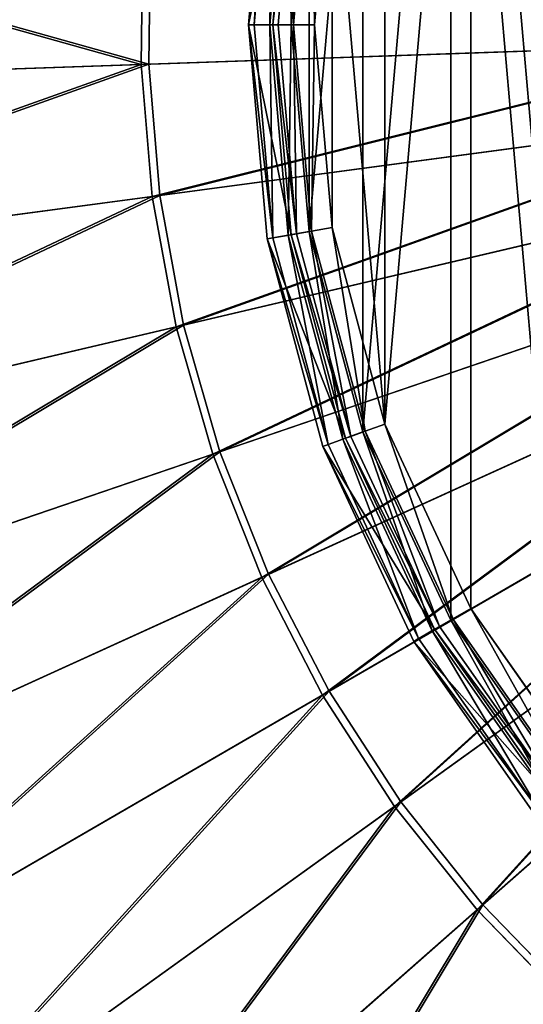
# Model space of a CAD drawing. Extents: x 0 to 1840, y 0 to 334.
# Tile 12 of 109: x 130 to 143, y 142 to 167. Entities that reach past the tile are written whole.
import ezdxf

# ---------------------------------------------------------------- set-up
doc = ezdxf.new("R2010")
doc.units = 0
doc.layers.get('0').update_dxf_attribs({"color": 13, "linetype": 'CONTINUOUS'})

# ---------------------------------------------------------------- blocks, each defined once
blk = doc.blocks.new('GROUP_4')
for p, q in [((132.891, 166.205, 161.83), (132.94, 169.593, 161.83)), ((133.134, 169.581, 160.847), (133.086, 166.212, 160.847)), ((132.891, 166.205, 161.83), (148.917, 166.76, 164.205)), ((133.086, 166.212, 160.847), (149.015, 166.763, 163.209)), ((117.174, 165.661, 157.895), (132.891, 166.205, 161.83)), ((117.464, 165.671, 156.937), (133.086, 166.212, 160.847)), ((133.174, 162.828, 161.83), (132.891, 166.205, 161.83)), ((133.086, 166.212, 160.847), (133.367, 162.854, 160.847)), ((149.069, 164.951, 164.205), (133.174, 162.828, 161.83)), ((133.367, 162.854, 160.847), (149.166, 164.964, 163.209)), ((149.397, 163.166, 164.205), (133.787, 159.495, 161.83)), ((133.977, 159.54, 160.847), (149.493, 163.189, 163.209)), ((133.174, 162.828, 161.83), (117.586, 160.746, 157.895)), ((117.874, 160.784, 156.937), (133.367, 162.854, 160.847)), ((133.787, 159.495, 161.83), (133.174, 162.828, 161.83)), ((133.367, 162.854, 160.847), (133.977, 159.54, 160.847)), ((134.723, 156.239, 161.83), (149.899, 161.422, 164.205)), ((134.908, 156.302, 160.847), (149.992, 161.454, 163.209)), ((150.569, 159.736, 164.205), (135.975, 153.09, 161.83)), ((136.152, 153.171, 160.847), (150.658, 159.776, 163.209)), ((133.787, 159.495, 161.83), (118.478, 155.896, 157.895)), ((118.761, 155.962, 156.937), (133.977, 159.54, 160.847)), ((134.723, 156.239, 161.83), (133.787, 159.495, 161.83)), ((133.977, 159.54, 160.847), (134.908, 156.302, 160.847)), ((137.529, 150.078, 161.83), (151.401, 158.123, 164.205)), ((137.697, 150.176, 160.847), (151.486, 158.172, 163.209)), ((139.529, 147.348, 160.847), (152.467, 156.657, 163.209)), ((152.388, 156.599, 164.205), (139.37, 147.234, 161.83)), ((119.842, 151.156, 157.895), (134.723, 156.239, 161.83)), ((120.116, 151.25, 156.937), (134.908, 156.302, 160.847)), ((135.975, 153.09, 161.83), (134.723, 156.239, 161.83)), ((134.908, 156.302, 160.847), (136.152, 153.171, 160.847)), ((141.482, 144.584, 161.83), (153.519, 155.18, 164.205)), ((141.628, 144.713, 160.847), (153.592, 155.245, 163.209)), ((135.975, 153.09, 161.83), (121.663, 146.573, 157.895)), ((121.927, 146.693, 156.937), (136.152, 153.171, 160.847)), ((137.529, 150.078, 161.83), (135.975, 153.09, 161.83)), ((136.152, 153.171, 160.847), (137.697, 150.176, 160.847)), ((123.924, 142.19, 157.895), (137.529, 150.078, 161.83)), ((124.176, 142.335, 156.937), (137.697, 150.176, 160.847)), ((139.37, 147.234, 161.83), (137.529, 150.078, 161.83)), ((137.697, 150.176, 160.847), (139.529, 147.348, 160.847)), ((126.84, 138.219, 156.937), (139.529, 147.348, 160.847)), ((139.529, 147.348, 160.847), (141.628, 144.713, 160.847)), ((139.37, 147.234, 161.83), (126.605, 138.05, 157.895)), ((141.482, 144.584, 161.83), (139.37, 147.234, 161.83)), ((129.678, 134.193, 157.895), (141.482, 144.584, 161.83)), ((129.896, 134.384, 156.937), (141.628, 144.713, 160.847)), ((143.843, 142.153, 161.83), (141.482, 144.584, 161.83)), ((141.628, 144.713, 160.847), (143.976, 142.296, 160.847))]:
    blk.add_line(p, q)
mesh = blk.add_polyface()
corners = [(132.891, 166.205, 161.83), (117.245, 170.592, 157.895), (117.174, 165.661, 157.895), (132.94, 169.593, 161.83)]
mesh.append_faces([[corners[k] for k in face] for face in [(0, 1, 2), (1, 0, 3)]], dxfattribs={"vtx0": -1})
mesh = blk.add_polyface()
corners = [(117.535, 170.574, 156.937), (133.086, 166.212, 160.847), (117.464, 165.671, 156.937), (133.134, 169.581, 160.847)]
mesh.append_faces([[corners[k] for k in face] for face in [(0, 1, 2), (1, 0, 3)]], dxfattribs={"vtx0": -1})
mesh = blk.add_polyface()
corners = [(148.917, 166.76, 164.205), (132.94, 169.593, 161.83), (132.891, 166.205, 161.83), (148.944, 168.574, 164.205)]
mesh.append_faces([[corners[k] for k in face] for face in [(0, 1, 2), (1, 0, 3)]], dxfattribs={"vtx0": -1})
mesh = blk.add_polyface()
corners = [(133.134, 169.581, 160.847), (149.015, 166.763, 163.209), (133.086, 166.212, 160.847), (149.042, 168.568, 163.209)]
mesh.append_faces([[corners[k] for k in face] for face in [(0, 1, 2), (1, 0, 3)]], dxfattribs={"vtx0": -1})
mesh = blk.add_polyface()
corners = [(133.174, 162.828, 161.83), (148.917, 166.76, 164.205), (132.891, 166.205, 161.83), (149.069, 164.951, 164.205)]
mesh.append_faces([[corners[k] for k in face] for face in [(0, 1, 2), (1, 0, 3)]], dxfattribs={"vtx0": -1})
mesh = blk.add_polyface()
corners = [(149.015, 166.763, 163.209), (133.367, 162.854, 160.847), (133.086, 166.212, 160.847), (149.166, 164.964, 163.209)]
mesh.append_faces([[corners[k] for k in face] for face in [(0, 1, 2), (1, 0, 3)]], dxfattribs={"vtx0": -1})
mesh = blk.add_polyface()
corners = [(117.586, 160.746, 157.895), (132.891, 166.205, 161.83), (117.174, 165.661, 157.895), (133.174, 162.828, 161.83)]
mesh.append_faces([[corners[k] for k in face] for face in [(0, 1, 2), (1, 0, 3)]], dxfattribs={"vtx0": -1})
mesh = blk.add_polyface()
corners = [(133.086, 166.212, 160.847), (117.874, 160.784, 156.937), (117.464, 165.671, 156.937), (133.367, 162.854, 160.847)]
mesh.append_faces([[corners[k] for k in face] for face in [(0, 1, 2), (1, 0, 3)]], dxfattribs={"vtx0": -1})
mesh = blk.add_polyface()
corners = [(133.787, 159.495, 161.83), (149.069, 164.951, 164.205), (133.174, 162.828, 161.83), (149.397, 163.166, 164.205)]
mesh.append_faces([[corners[k] for k in face] for face in [(0, 1, 2), (1, 0, 3)]], dxfattribs={"vtx0": -1})
mesh = blk.add_polyface()
corners = [(149.166, 164.964, 163.209), (133.977, 159.54, 160.847), (133.367, 162.854, 160.847), (149.493, 163.189, 163.209)]
mesh.append_faces([[corners[k] for k in face] for face in [(0, 1, 2), (1, 0, 3)]], dxfattribs={"vtx0": -1})
mesh = blk.add_polyface()
corners = [(134.723, 156.239, 161.83), (149.397, 163.166, 164.205), (133.787, 159.495, 161.83), (149.899, 161.422, 164.205)]
mesh.append_faces([[corners[k] for k in face] for face in [(0, 1, 2), (1, 0, 3)]], dxfattribs={"vtx0": -1})
mesh = blk.add_polyface()
corners = [(149.493, 163.189, 163.209), (134.908, 156.302, 160.847), (133.977, 159.54, 160.847), (149.992, 161.454, 163.209)]
mesh.append_faces([[corners[k] for k in face] for face in [(0, 1, 2), (1, 0, 3)]], dxfattribs={"vtx0": -1})
mesh = blk.add_polyface()
corners = [(118.478, 155.896, 157.895), (133.174, 162.828, 161.83), (117.586, 160.746, 157.895), (133.787, 159.495, 161.83)]
mesh.append_faces([[corners[k] for k in face] for face in [(0, 1, 2), (1, 0, 3)]], dxfattribs={"vtx0": -1})
mesh = blk.add_polyface()
corners = [(133.367, 162.854, 160.847), (118.761, 155.962, 156.937), (117.874, 160.784, 156.937), (133.977, 159.54, 160.847)]
mesh.append_faces([[corners[k] for k in face] for face in [(0, 1, 2), (1, 0, 3)]], dxfattribs={"vtx0": -1})
mesh = blk.add_polyface()
corners = [(135.975, 153.09, 161.83), (149.899, 161.422, 164.205), (134.723, 156.239, 161.83), (150.569, 159.736, 164.205)]
mesh.append_faces([[corners[k] for k in face] for face in [(0, 1, 2), (1, 0, 3)]], dxfattribs={"vtx0": -1})
mesh = blk.add_polyface()
corners = [(149.992, 161.454, 163.209), (136.152, 153.171, 160.847), (134.908, 156.302, 160.847), (150.658, 159.776, 163.209)]
mesh.append_faces([[corners[k] for k in face] for face in [(0, 1, 2), (1, 0, 3)]], dxfattribs={"vtx0": -1})
mesh = blk.add_polyface()
corners = [(137.529, 150.078, 161.83), (150.569, 159.736, 164.205), (135.975, 153.09, 161.83), (151.401, 158.123, 164.205)]
mesh.append_faces([[corners[k] for k in face] for face in [(0, 1, 2), (1, 0, 3)]], dxfattribs={"vtx0": -1})
mesh = blk.add_polyface()
corners = [(150.658, 159.776, 163.209), (137.697, 150.176, 160.847), (136.152, 153.171, 160.847), (151.486, 158.172, 163.209)]
mesh.append_faces([[corners[k] for k in face] for face in [(0, 1, 2), (1, 0, 3)]], dxfattribs={"vtx0": -1})
mesh = blk.add_polyface()
corners = [(119.842, 151.156, 157.895), (133.787, 159.495, 161.83), (118.478, 155.896, 157.895), (134.723, 156.239, 161.83)]
mesh.append_faces([[corners[k] for k in face] for face in [(0, 1, 2), (1, 0, 3)]], dxfattribs={"vtx0": -1})
mesh = blk.add_polyface()
corners = [(133.977, 159.54, 160.847), (120.116, 151.25, 156.937), (118.761, 155.962, 156.937), (134.908, 156.302, 160.847)]
mesh.append_faces([[corners[k] for k in face] for face in [(0, 1, 2), (1, 0, 3)]], dxfattribs={"vtx0": -1})
mesh = blk.add_polyface()
corners = [(139.37, 147.234, 161.83), (151.401, 158.123, 164.205), (137.529, 150.078, 161.83), (152.388, 156.599, 164.205)]
mesh.append_faces([[corners[k] for k in face] for face in [(0, 1, 2), (1, 0, 3)]], dxfattribs={"vtx0": -1})
mesh = blk.add_polyface()
corners = [(151.486, 158.172, 163.209), (139.529, 147.348, 160.847), (137.697, 150.176, 160.847), (152.467, 156.657, 163.209)]
mesh.append_faces([[corners[k] for k in face] for face in [(0, 1, 2), (1, 0, 3)]], dxfattribs={"vtx0": -1})
mesh = blk.add_polyface()
corners = [(152.467, 156.657, 163.209), (141.628, 144.713, 160.847), (139.529, 147.348, 160.847), (153.592, 155.245, 163.209)]
mesh.append_faces([[corners[k] for k in face] for face in [(0, 1, 2), (1, 0, 3)]], dxfattribs={"vtx0": -1})
mesh = blk.add_polyface()
corners = [(141.482, 144.584, 161.83), (152.388, 156.599, 164.205), (139.37, 147.234, 161.83), (153.519, 155.18, 164.205)]
mesh.append_faces([[corners[k] for k in face] for face in [(0, 1, 2), (1, 0, 3)]], dxfattribs={"vtx0": -1})
mesh = blk.add_polyface()
corners = [(121.663, 146.573, 157.895), (134.723, 156.239, 161.83), (119.842, 151.156, 157.895), (135.975, 153.09, 161.83)]
mesh.append_faces([[corners[k] for k in face] for face in [(0, 1, 2), (1, 0, 3)]], dxfattribs={"vtx0": -1})
mesh = blk.add_polyface()
corners = [(134.908, 156.302, 160.847), (121.927, 146.693, 156.937), (120.116, 151.25, 156.937), (136.152, 153.171, 160.847)]
mesh.append_faces([[corners[k] for k in face] for face in [(0, 1, 2), (1, 0, 3)]], dxfattribs={"vtx0": -1})
mesh = blk.add_polyface()
corners = [(143.843, 142.153, 161.83), (153.519, 155.18, 164.205), (141.482, 144.584, 161.83), (154.783, 153.878, 164.205)]
mesh.append_faces([[corners[k] for k in face] for face in [(0, 1, 2), (1, 0, 3)]], dxfattribs={"vtx0": -1})
mesh = blk.add_polyface()
corners = [(153.592, 155.245, 163.209), (143.976, 142.296, 160.847), (141.628, 144.713, 160.847), (154.85, 153.95, 163.209)]
mesh.append_faces([[corners[k] for k in face] for face in [(0, 1, 2), (1, 0, 3)]], dxfattribs={"vtx0": -1})
mesh = blk.add_polyface()
corners = [(123.924, 142.19, 157.895), (135.975, 153.09, 161.83), (121.663, 146.573, 157.895), (137.529, 150.078, 161.83)]
mesh.append_faces([[corners[k] for k in face] for face in [(0, 1, 2), (1, 0, 3)]], dxfattribs={"vtx0": -1})
mesh = blk.add_polyface()
corners = [(136.152, 153.171, 160.847), (124.176, 142.335, 156.937), (121.927, 146.693, 156.937), (137.697, 150.176, 160.847)]
mesh.append_faces([[corners[k] for k in face] for face in [(0, 1, 2), (1, 0, 3)]], dxfattribs={"vtx0": -1})
mesh = blk.add_polyface()
corners = [(126.605, 138.05, 157.895), (137.529, 150.078, 161.83), (123.924, 142.19, 157.895), (139.37, 147.234, 161.83)]
mesh.append_faces([[corners[k] for k in face] for face in [(0, 1, 2), (1, 0, 3)]], dxfattribs={"vtx0": -1})
mesh = blk.add_polyface()
corners = [(137.697, 150.176, 160.847), (126.84, 138.219, 156.937), (124.176, 142.335, 156.937), (139.529, 147.348, 160.847)]
mesh.append_faces([[corners[k] for k in face] for face in [(0, 1, 2), (1, 0, 3)]], dxfattribs={"vtx0": -1})
mesh = blk.add_polyface()
corners = [(139.529, 147.348, 160.847), (129.896, 134.384, 156.937), (126.84, 138.219, 156.937), (141.628, 144.713, 160.847)]
mesh.append_faces([[corners[k] for k in face] for face in [(0, 1, 2), (1, 0, 3)]], dxfattribs={"vtx0": -1})
mesh = blk.add_polyface()
corners = [(129.678, 134.193, 157.895), (139.37, 147.234, 161.83), (126.605, 138.05, 157.895), (141.482, 144.584, 161.83)]
mesh.append_faces([[corners[k] for k in face] for face in [(0, 1, 2), (1, 0, 3)]], dxfattribs={"vtx0": -1})
mesh = blk.add_polyface()
corners = [(133.114, 130.655, 157.895), (141.482, 144.584, 161.83), (129.678, 134.193, 157.895), (143.843, 142.153, 161.83)]
mesh.append_faces([[corners[k] for k in face] for face in [(0, 1, 2), (1, 0, 3)]], dxfattribs={"vtx0": -1})
mesh = blk.add_polyface()
corners = [(141.628, 144.713, 160.847), (133.313, 130.867, 156.937), (129.896, 134.384, 156.937), (143.976, 142.296, 160.847)]
mesh.append_faces([[corners[k] for k in face] for face in [(0, 1, 2), (1, 0, 3)]], dxfattribs={"vtx0": -1})
mesh = blk.add_polyface()
corners = [(143.976, 142.296, 160.847), (137.057, 127.702, 156.937), (133.313, 130.867, 156.937), (146.549, 140.121, 160.847)]
mesh.append_faces([[corners[k] for k in face] for face in [(0, 1, 2), (1, 0, 3)]], dxfattribs={"vtx0": -1})
blk = doc.blocks.new('GROUP_10')
for p, q in [((-3.044, 34.65, 1.071), (-3.538, 29, 1.071)), ((-3.387, 29, 0.531), (-2.895, 34.624, 0.531)), ((-2.975, 29, 0.135), (-2.489, 34.552, 0.135)), ((-2.415, 34.539, 24.381), (-2.9, 29, 24.381)), ((-2.415, 34.539, 2.121), (-2.9, 29, 2.121)), ((-2.752, 29, 24.911), (-2.27, 34.514, 24.911)), ((-1.934, 34.455, -0.01), (-2.412, 29, -0.01)), ((-2.348, 29, 25.299), (-1.872, 34.444, 25.299)), ((-1.328, 34.348, 25.441), (-1.796, 29, 25.441)), ((-3.387, 29, 0.531), (-3.538, 29, 1.071)), ((-3.538, 29, 1.071), (-3.044, 23.35, 1.071)), ((-3.538, 29, 1.071), (-2.9, 29, 2.121)), ((-2.975, 29, 0.135), (-3.387, 29, 0.531)), ((-2.895, 23.376, 0.531), (-3.387, 29, 0.531)), ((-2.412, 29, -0.01), (-2.975, 29, 0.135)), ((-2.489, 23.448, 0.135), (-2.975, 29, 0.135)), ((-2.752, 29, 24.911), (-2.9, 29, 24.381)), ((-2.9, 29, 24.381), (-2.415, 23.461, 24.381)), ((-2.9, 29, 2.121), (-2.415, 23.461, 2.121)), ((-2.9, 29, 2.121), (-2.9, 29, 24.381)), ((-2.348, 29, 25.299), (-2.752, 29, 24.911)), ((-2.27, 23.486, 24.911), (-2.752, 29, 24.911)), ((-2.412, 29, -0.01), (-1.934, 23.545, -0.01)), ((-1.796, 29, 25.441), (-2.348, 29, 25.299)), ((-1.872, 23.556, 25.299), (-2.348, 29, 25.299)), ((-1.796, 29, 25.441), (-1.328, 23.652, 25.441)), ((-1.328, 23.652, 25.441), (-1.872, 23.556, 25.299)), ((-1.328, 23.652, 25.441), (0.061, 18.467, 25.441)), ((-3.044, 23.35, 1.071), (-2.415, 23.461, 2.121)), ((-2.489, 23.448, 0.135), (-2.895, 23.376, 0.531)), ((-1.934, 23.545, -0.01), (-2.489, 23.448, 0.135)), ((-1.047, 18.064, 0.135), (-2.489, 23.448, 0.135)), ((-2.27, 23.486, 24.911), (-2.415, 23.461, 24.381)), ((-2.415, 23.461, 24.381), (-0.976, 18.09, 24.381)), ((-2.415, 23.461, 2.121), (-0.976, 18.09, 2.121)), ((-2.415, 23.461, 2.121), (-2.415, 23.461, 24.381)), ((-1.872, 23.556, 25.299), (-2.27, 23.486, 24.911)), ((-0.837, 18.14, 24.911), (-2.27, 23.486, 24.911)), ((-1.934, 23.545, -0.01), (-0.517, 18.257, -0.01)), ((-0.457, 18.278, 25.299), (-1.872, 23.556, 25.299)), ((-2.895, 23.376, 0.531), (-3.044, 23.35, 1.071)), ((-3.044, 23.35, 1.071), (-1.576, 17.871, 1.071)), ((-1.434, 17.923, 0.531), (-2.895, 23.376, 0.531)), ((0.061, 18.467, 25.441), (-0.457, 18.278, 25.299)), ((0.061, 18.467, 25.441), (2.33, 13.602, 25.441)), ((-0.517, 18.257, -0.01), (-1.047, 18.064, 0.135)), ((-0.457, 18.278, 25.299), (-0.837, 18.14, 24.911)), ((-0.517, 18.257, -0.01), (1.797, 13.294, -0.01)), ((1.852, 13.326, 25.299), (-0.457, 18.278, 25.299)), ((-1.576, 17.871, 1.071), (-0.976, 18.09, 2.121)), ((-1.047, 18.064, 0.135), (-1.434, 17.923, 0.531)), ((1.309, 13.013, 0.135), (-1.047, 18.064, 0.135)), ((-0.837, 18.14, 24.911), (-0.976, 18.09, 24.381)), ((-0.976, 18.09, 24.381), (1.374, 13.05, 24.381)), ((-0.976, 18.09, 2.121), (1.374, 13.05, 2.121)), ((-0.976, 18.09, 2.121), (-0.976, 18.09, 24.381)), ((1.502, 13.124, 24.911), (-0.837, 18.14, 24.911)), ((-1.434, 17.923, 0.531), (-1.576, 17.871, 1.071)), ((-1.576, 17.871, 1.071), (0.821, 12.731, 1.071)), ((0.952, 12.806, 0.531), (-1.434, 17.923, 0.531)), ((2.33, 13.602, 25.441), (1.852, 13.326, 25.299)), ((2.33, 13.602, 25.441), (5.409, 9.205, 25.441)), ((1.309, 13.013, 0.135), (1.797, 13.294, -0.01)), ((1.852, 13.326, 25.299), (1.502, 13.124, 24.911)), ((1.797, 13.294, -0.01), (4.937, 8.809, -0.01)), ((4.986, 8.85, 25.299), (1.852, 13.326, 25.299)), ((0.821, 12.731, 1.071), (1.374, 13.05, 2.121)), ((0.952, 12.806, 0.531), (1.309, 13.013, 0.135)), ((4.506, 8.447, 0.135), (1.309, 13.013, 0.135)), ((1.502, 13.124, 24.911), (1.374, 13.05, 24.381)), ((1.374, 13.05, 24.381), (4.563, 8.495, 24.381)), ((1.374, 13.05, 2.121), (4.563, 8.495, 2.121)), ((1.374, 13.05, 2.121), (1.374, 13.05, 24.381)), ((4.677, 8.59, 24.911), (1.502, 13.124, 24.911)), ((0.821, 12.731, 1.071), (0.952, 12.806, 0.531)), ((4.19, 8.182, 0.531), (0.952, 12.806, 0.531)), ((0.821, 12.731, 1.071), (4.074, 8.085, 1.071))]:
    blk.add_line(p, q)
mesh = blk.add_polyface()
corners = [(-1.934, 34.455, -0.01), (-1.934, 23.545, -0.01), (-2.412, 29, -0.01), (-0.517, 39.743, -0.01), (-0.517, 18.257, -0.01), (1.797, 44.706, -0.01), (1.797, 13.294, -0.01), (4.937, 8.809, -0.01), (4.937, 49.191, -0.01), (8.809, 53.063, -0.01), (8.809, 4.937, -0.01), (13.294, 56.203, -0.01), (13.294, 1.797, -0.01), (18.257, 58.517, -0.01), (18.257, -0.517, -0.01), (23.545, 59.934, -0.01), (23.545, -1.934, -0.01), (29, 60.412, -0.01), (29, -2.412, -0.01), (34.455, 59.934, -0.01), (34.455, -1.934, -0.01), (39.743, 58.517, -0.01), (39.743, -0.517, -0.01), (44.706, 56.203, -0.01), (44.706, 1.797, -0.01), (49.191, 53.063, -0.01), (49.191, 4.937, -0.01), (53.063, 49.191, -0.01), (53.063, 8.809, -0.01), (56.203, 44.706, -0.01), (56.203, 13.294, -0.01), (58.517, 39.743, -0.01), (58.517, 18.257, -0.01), (59.934, 34.455, -0.01), (59.934, 23.545, -0.01), (60.412, 29, -0.01)]
mesh.append_faces([[corners[k] for k in face] for face in [(0, 1, 2), (34, 33, 35)]], dxfattribs={"vtx0": -1})
mesh.append_faces([[corners[k] for k in face] for face in [(1, 3, 4), (4, 5, 6), (6, 5, 7), (7, 9, 10), (10, 11, 12), (12, 13, 14), (14, 15, 16), (16, 17, 18), (18, 19, 20), (20, 21, 22), (22, 23, 24), (24, 25, 26), (26, 27, 28), (28, 29, 30), (30, 31, 32), (32, 33, 34)]], dxfattribs={"vtx0": -1, "vtx1": -1})
mesh.append_faces([[corners[k] for k in face] for face in [(1, 0, 3), (4, 3, 5), (7, 5, 8), (7, 8, 9), (10, 9, 11), (12, 11, 13), (14, 13, 15), (16, 15, 17), (18, 17, 19), (20, 19, 21), (22, 21, 23), (24, 23, 25), (26, 25, 27), (28, 27, 29), (30, 29, 31), (32, 31, 33)]], dxfattribs={"vtx0": -1, "vtx2": -1})
mesh = blk.add_polyface()
corners = [(-1.328, 23.652, 25.441), (-1.328, 34.348, 25.441), (-1.796, 29, 25.441), (0.061, 18.467, 25.441), (0.061, 39.533, 25.441), (2.33, 44.398, 25.441), (2.33, 13.602, 25.441), (5.409, 9.205, 25.441), (5.409, 48.795, 25.441), (9.205, 5.409, 25.441), (9.205, 52.591, 25.441), (13.602, 2.33, 25.441), (13.602, 55.67, 25.441), (18.467, 0.061, 25.441), (18.467, 57.939, 25.441), (23.652, -1.328, 25.441), (23.652, 59.328, 25.441), (29, -1.796, 25.441), (29, 59.796, 25.441), (34.348, -1.328, 25.441), (34.348, 59.328, 25.441), (39.533, 0.061, 25.441), (39.533, 57.939, 25.441), (44.398, 2.33, 25.441), (44.398, 55.67, 25.441), (48.795, 5.409, 25.441), (48.795, 52.591, 25.441), (52.591, 9.205, 25.441), (52.591, 48.795, 25.441), (55.67, 13.602, 25.441), (55.67, 44.398, 25.441), (57.939, 18.467, 25.441), (57.939, 39.533, 25.441), (59.328, 23.652, 25.441), (59.328, 34.348, 25.441), (59.796, 29, 25.441)]
mesh.append_faces([[corners[k] for k in face] for face in [(0, 1, 2), (34, 33, 35)]], dxfattribs={"vtx0": -1})
mesh.append_faces([[corners[k] for k in face] for face in [(1, 3, 4), (4, 3, 5), (5, 7, 8), (8, 9, 10), (10, 11, 12), (12, 13, 14), (14, 15, 16), (16, 17, 18), (18, 19, 20), (20, 21, 22), (22, 23, 24), (24, 25, 26), (26, 27, 28), (28, 29, 30), (30, 31, 32), (32, 33, 34)]], dxfattribs={"vtx0": -1, "vtx1": -1})
mesh.append_faces([[corners[k] for k in face] for face in [(1, 0, 3), (5, 3, 6), (5, 6, 7), (8, 7, 9), (10, 9, 11), (12, 11, 13), (14, 13, 15), (16, 15, 17), (18, 17, 19), (20, 19, 21), (22, 21, 23), (24, 23, 25), (26, 25, 27), (28, 27, 29), (30, 29, 31), (32, 31, 33)]], dxfattribs={"vtx0": -1, "vtx2": -1})
mesh = blk.add_polyface()
corners = [(-3.044, 34.65, 1.071), (-3.387, 29, 0.531), (-3.538, 29, 1.071), (-2.895, 34.624, 0.531)]
mesh.append_faces([[corners[k] for k in face] for face in [(0, 1, 2), (1, 0, 3)]], dxfattribs={"vtx0": -1})
mesh = blk.add_polyface()
corners = [(-2.415, 34.539, 2.121), (-3.538, 29, 1.071), (-2.9, 29, 2.121), (-3.044, 34.65, 1.071)]
mesh.append_faces([[corners[k] for k in face] for face in [(0, 1, 2), (1, 0, 3)]], dxfattribs={"vtx0": -1})
mesh = blk.add_polyface()
corners = [(-2.895, 34.624, 0.531), (-2.975, 29, 0.135), (-3.387, 29, 0.531), (-2.489, 34.552, 0.135)]
mesh.append_faces([[corners[k] for k in face] for face in [(0, 1, 2), (1, 0, 3)]], dxfattribs={"vtx0": -1})
mesh = blk.add_polyface()
corners = [(-2.489, 34.552, 0.135), (-2.412, 29, -0.01), (-2.975, 29, 0.135), (-1.934, 34.455, -0.01)]
mesh.append_faces([[corners[k] for k in face] for face in [(0, 1, 2), (1, 0, 3)]], dxfattribs={"vtx0": -1})
mesh = blk.add_polyface()
corners = [(-2.27, 34.514, 24.911), (-2.9, 29, 24.381), (-2.752, 29, 24.911), (-2.415, 34.539, 24.381)]
mesh.append_faces([[corners[k] for k in face] for face in [(0, 1, 2), (1, 0, 3)]], dxfattribs={"vtx0": -1})
mesh = blk.add_polyface()
corners = [(-2.415, 34.539, 24.381), (-2.9, 29, 2.121), (-2.9, 29, 24.381), (-2.415, 34.539, 2.121)]
mesh.append_faces([[corners[k] for k in face] for face in [(0, 1, 2), (1, 0, 3)]], dxfattribs={"vtx0": -1})
mesh = blk.add_polyface()
corners = [(-2.348, 29, 25.299), (-2.27, 34.514, 24.911), (-2.752, 29, 24.911), (-1.872, 34.444, 25.299)]
mesh.append_faces([[corners[k] for k in face] for face in [(0, 1, 2), (1, 0, 3)]], dxfattribs={"vtx0": -1})
mesh = blk.add_polyface()
corners = [(-1.796, 29, 25.441), (-1.872, 34.444, 25.299), (-2.348, 29, 25.299), (-1.328, 34.348, 25.441)]
mesh.append_faces([[corners[k] for k in face] for face in [(0, 1, 2), (1, 0, 3)]], dxfattribs={"vtx0": -1})
mesh = blk.add_polyface()
corners = [(-3.538, 29, 1.071), (-2.895, 23.376, 0.531), (-3.044, 23.35, 1.071), (-3.387, 29, 0.531)]
mesh.append_faces([[corners[k] for k in face] for face in [(0, 1, 2), (1, 0, 3)]], dxfattribs={"vtx0": -1})
mesh = blk.add_polyface()
corners = [(-2.415, 23.461, 2.121), (-3.538, 29, 1.071), (-3.044, 23.35, 1.071), (-2.9, 29, 2.121)]
mesh.append_faces([[corners[k] for k in face] for face in [(0, 1, 2), (1, 0, 3)]], dxfattribs={"vtx0": -1})
mesh = blk.add_polyface()
corners = [(-2.975, 29, 0.135), (-2.895, 23.376, 0.531), (-3.387, 29, 0.531), (-2.489, 23.448, 0.135)]
mesh.append_faces([[corners[k] for k in face] for face in [(0, 1, 2), (1, 0, 3)]], dxfattribs={"vtx0": -1})
mesh = blk.add_polyface()
corners = [(-2.412, 29, -0.01), (-2.489, 23.448, 0.135), (-2.975, 29, 0.135), (-1.934, 23.545, -0.01)]
mesh.append_faces([[corners[k] for k in face] for face in [(0, 1, 2), (1, 0, 3)]], dxfattribs={"vtx0": -1})
mesh = blk.add_polyface()
corners = [(-2.27, 23.486, 24.911), (-2.9, 29, 24.381), (-2.415, 23.461, 24.381), (-2.752, 29, 24.911)]
mesh.append_faces([[corners[k] for k in face] for face in [(0, 1, 2), (1, 0, 3)]], dxfattribs={"vtx0": -1})
mesh = blk.add_polyface()
corners = [(-2.9, 29, 24.381), (-2.415, 23.461, 2.121), (-2.415, 23.461, 24.381), (-2.9, 29, 2.121)]
mesh.append_faces([[corners[k] for k in face] for face in [(0, 1, 2), (1, 0, 3)]], dxfattribs={"vtx0": -1})
mesh = blk.add_polyface()
corners = [(-2.27, 23.486, 24.911), (-2.348, 29, 25.299), (-2.752, 29, 24.911), (-1.872, 23.556, 25.299)]
mesh.append_faces([[corners[k] for k in face] for face in [(0, 1, 2), (1, 0, 3)]], dxfattribs={"vtx0": -1})
mesh = blk.add_polyface()
corners = [(-1.872, 23.556, 25.299), (-1.796, 29, 25.441), (-2.348, 29, 25.299), (-1.328, 23.652, 25.441)]
mesh.append_faces([[corners[k] for k in face] for face in [(0, 1, 2), (1, 0, 3)]], dxfattribs={"vtx0": -1})
mesh = blk.add_polyface()
corners = [(-0.457, 18.278, 25.299), (-1.328, 23.652, 25.441), (-1.872, 23.556, 25.299), (0.061, 18.467, 25.441)]
mesh.append_faces([[corners[k] for k in face] for face in [(0, 1, 2), (1, 0, 3)]], dxfattribs={"vtx0": -1})
mesh = blk.add_polyface()
corners = [(-0.976, 18.09, 2.121), (-3.044, 23.35, 1.071), (-1.576, 17.871, 1.071), (-2.415, 23.461, 2.121)]
mesh.append_faces([[corners[k] for k in face] for face in [(0, 1, 2), (1, 0, 3)]], dxfattribs={"vtx0": -1})
mesh = blk.add_polyface()
corners = [(-2.489, 23.448, 0.135), (-1.434, 17.923, 0.531), (-2.895, 23.376, 0.531), (-1.047, 18.064, 0.135)]
mesh.append_faces([[corners[k] for k in face] for face in [(0, 1, 2), (1, 0, 3)]], dxfattribs={"vtx0": -1})
mesh = blk.add_polyface()
corners = [(-1.934, 23.545, -0.01), (-1.047, 18.064, 0.135), (-2.489, 23.448, 0.135), (-0.517, 18.257, -0.01)]
mesh.append_faces([[corners[k] for k in face] for face in [(0, 1, 2), (1, 0, 3)]], dxfattribs={"vtx0": -1})
mesh = blk.add_polyface()
corners = [(-0.837, 18.14, 24.911), (-2.415, 23.461, 24.381), (-0.976, 18.09, 24.381), (-2.27, 23.486, 24.911)]
mesh.append_faces([[corners[k] for k in face] for face in [(0, 1, 2), (1, 0, 3)]], dxfattribs={"vtx0": -1})
mesh = blk.add_polyface()
corners = [(-2.415, 23.461, 24.381), (-0.976, 18.09, 2.121), (-0.976, 18.09, 24.381), (-2.415, 23.461, 2.121)]
mesh.append_faces([[corners[k] for k in face] for face in [(0, 1, 2), (1, 0, 3)]], dxfattribs={"vtx0": -1})
mesh = blk.add_polyface()
corners = [(-0.837, 18.14, 24.911), (-1.872, 23.556, 25.299), (-2.27, 23.486, 24.911), (-0.457, 18.278, 25.299)]
mesh.append_faces([[corners[k] for k in face] for face in [(0, 1, 2), (1, 0, 3)]], dxfattribs={"vtx0": -1})
mesh = blk.add_polyface()
corners = [(-3.044, 23.35, 1.071), (-1.434, 17.923, 0.531), (-1.576, 17.871, 1.071), (-2.895, 23.376, 0.531)]
mesh.append_faces([[corners[k] for k in face] for face in [(0, 1, 2), (1, 0, 3)]], dxfattribs={"vtx0": -1})
mesh = blk.add_polyface()
corners = [(1.852, 13.326, 25.299), (0.061, 18.467, 25.441), (-0.457, 18.278, 25.299), (2.33, 13.602, 25.441)]
mesh.append_faces([[corners[k] for k in face] for face in [(0, 1, 2), (1, 0, 3)]], dxfattribs={"vtx0": -1})
mesh = blk.add_polyface()
corners = [(-0.517, 18.257, -0.01), (1.309, 13.013, 0.135), (-1.047, 18.064, 0.135), (1.797, 13.294, -0.01)]
mesh.append_faces([[corners[k] for k in face] for face in [(0, 1, 2), (1, 0, 3)]], dxfattribs={"vtx0": -1})
mesh = blk.add_polyface()
corners = [(1.502, 13.124, 24.911), (-0.457, 18.278, 25.299), (-0.837, 18.14, 24.911), (1.852, 13.326, 25.299)]
mesh.append_faces([[corners[k] for k in face] for face in [(0, 1, 2), (1, 0, 3)]], dxfattribs={"vtx0": -1})
mesh = blk.add_polyface()
corners = [(1.374, 13.05, 2.121), (-1.576, 17.871, 1.071), (0.821, 12.731, 1.071), (-0.976, 18.09, 2.121)]
mesh.append_faces([[corners[k] for k in face] for face in [(0, 1, 2), (1, 0, 3)]], dxfattribs={"vtx0": -1})
mesh = blk.add_polyface()
corners = [(-1.047, 18.064, 0.135), (0.952, 12.806, 0.531), (-1.434, 17.923, 0.531), (1.309, 13.013, 0.135)]
mesh.append_faces([[corners[k] for k in face] for face in [(0, 1, 2), (1, 0, 3)]], dxfattribs={"vtx0": -1})
mesh = blk.add_polyface()
corners = [(1.502, 13.124, 24.911), (-0.976, 18.09, 24.381), (1.374, 13.05, 24.381), (-0.837, 18.14, 24.911)]
mesh.append_faces([[corners[k] for k in face] for face in [(0, 1, 2), (1, 0, 3)]], dxfattribs={"vtx0": -1})
mesh = blk.add_polyface()
corners = [(-0.976, 18.09, 24.381), (1.374, 13.05, 2.121), (1.374, 13.05, 24.381), (-0.976, 18.09, 2.121)]
mesh.append_faces([[corners[k] for k in face] for face in [(0, 1, 2), (1, 0, 3)]], dxfattribs={"vtx0": -1})
mesh = blk.add_polyface()
corners = [(-1.576, 17.871, 1.071), (0.952, 12.806, 0.531), (0.821, 12.731, 1.071), (-1.434, 17.923, 0.531)]
mesh.append_faces([[corners[k] for k in face] for face in [(0, 1, 2), (1, 0, 3)]], dxfattribs={"vtx0": -1})
mesh = blk.add_polyface()
corners = [(4.986, 8.85, 25.299), (2.33, 13.602, 25.441), (1.852, 13.326, 25.299), (5.409, 9.205, 25.441)]
mesh.append_faces([[corners[k] for k in face] for face in [(0, 1, 2), (1, 0, 3)]], dxfattribs={"vtx0": -1})
mesh = blk.add_polyface()
corners = [(1.797, 13.294, -0.01), (4.506, 8.447, 0.135), (1.309, 13.013, 0.135), (4.937, 8.809, -0.01)]
mesh.append_faces([[corners[k] for k in face] for face in [(0, 1, 2), (1, 0, 3)]], dxfattribs={"vtx0": -1})
mesh = blk.add_polyface()
corners = [(4.677, 8.59, 24.911), (1.852, 13.326, 25.299), (1.502, 13.124, 24.911), (4.986, 8.85, 25.299)]
mesh.append_faces([[corners[k] for k in face] for face in [(0, 1, 2), (1, 0, 3)]], dxfattribs={"vtx0": -1})
mesh = blk.add_polyface()
corners = [(4.563, 8.495, 2.121), (0.821, 12.731, 1.071), (4.074, 8.085, 1.071), (1.374, 13.05, 2.121)]
mesh.append_faces([[corners[k] for k in face] for face in [(0, 1, 2), (1, 0, 3)]], dxfattribs={"vtx0": -1})
mesh = blk.add_polyface()
corners = [(1.309, 13.013, 0.135), (4.19, 8.182, 0.531), (0.952, 12.806, 0.531), (4.506, 8.447, 0.135)]
mesh.append_faces([[corners[k] for k in face] for face in [(0, 1, 2), (1, 0, 3)]], dxfattribs={"vtx0": -1})
mesh = blk.add_polyface()
corners = [(4.677, 8.59, 24.911), (1.374, 13.05, 24.381), (4.563, 8.495, 24.381), (1.502, 13.124, 24.911)]
mesh.append_faces([[corners[k] for k in face] for face in [(0, 1, 2), (1, 0, 3)]], dxfattribs={"vtx0": -1})
mesh = blk.add_polyface()
corners = [(1.374, 13.05, 24.381), (4.563, 8.495, 2.121), (4.563, 8.495, 24.381), (1.374, 13.05, 2.121)]
mesh.append_faces([[corners[k] for k in face] for face in [(0, 1, 2), (1, 0, 3)]], dxfattribs={"vtx0": -1})
mesh = blk.add_polyface()
corners = [(0.821, 12.731, 1.071), (4.19, 8.182, 0.531), (4.074, 8.085, 1.071), (0.952, 12.806, 0.531)]
mesh.append_faces([[corners[k] for k in face] for face in [(0, 1, 2), (1, 0, 3)]], dxfattribs={"vtx0": -1})
blk = doc.blocks.new('COMPONENT_7')
blk.add_blockref('GROUP_4', (0, 0))
at = {"xscale": 0.969, "yscale": 0.9689999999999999}
blk.add_blockref('GROUP_10', (139.066, 139.116, 161.864), dxfattribs=at)
blk = doc.blocks.new('GROUP_29')
at = {"extrusion": (0, 1, -4.996e-16), "rotation": 180}
blk.add_blockref('COMPONENT_7', (0.025, 334.775, 1507.994), dxfattribs=at)

msp = doc.modelspace()

# ---------------------------------------------------------------- block references
at = {"extrusion": (0, -1, -4.996e-16)}
msp.add_blockref('GROUP_29', (0, 0, -334.295), dxfattribs=at)

doc.saveas('drawing.dxf')
